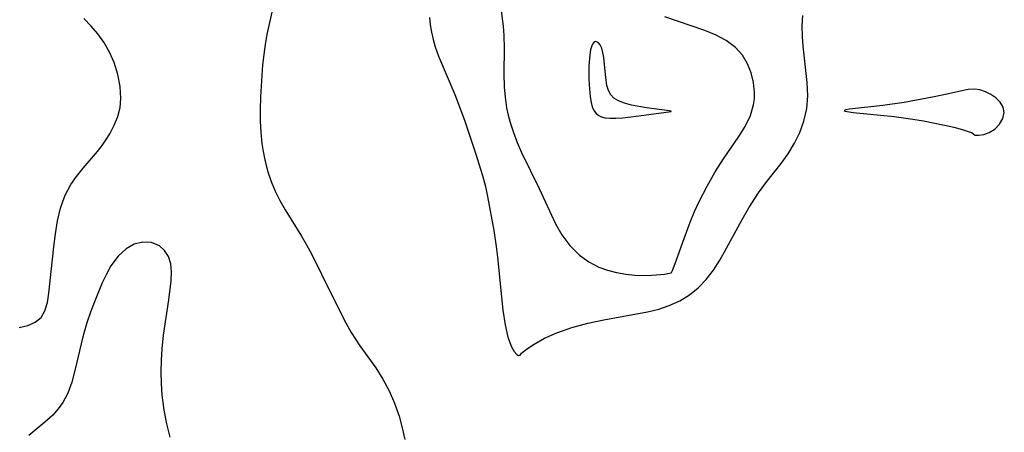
# Model space of a CAD drawing. Header units: inches. Extents: x 1073367 to 1082519, y 1569854 to 1574957.
# Tile 74 of 256: x 1074562 to 1074693, y 1573271 to 1573326. Entities that reach past the tile are written whole.
import ezdxf

# ---------------------------------------------------------------- set-up
doc = ezdxf.new("R2010")
doc.units = ezdxf.units.IN
doc.header["$MEASUREMENT"] = 0
doc.layers.add('CGG_CurvaNivelLidar_v1', color=7, linetype='Continuous', lineweight=30, true_color=0x008008)

msp = doc.modelspace()

# ---------------------------------------------------------------- linework, layer by layer
at = {"layer": 'CGG_CurvaNivelLidar_v1'}
for points in [[(1074625.7375, 1573328.7189, 67), (1074626.2504, 1573324.6796, 67), (1074626.3458, 1573323.4304, 67), (1074626.3825, 1573321.7646, 67), (1074626.3428, 1573318.3732, 67), (1074626.3881, 1573316.6629, 67), (1074626.5126, 1573315.2748, 67), (1074626.7272, 1573313.8931, 67), (1074626.9385, 1573312.9138, 67), (1074627.1963, 1573311.9434, 67), (1074627.6286, 1573310.606, 67), (1074628.1338, 1573309.2896, 67), (1074628.7008, 1573307.9953, 67), (1074631.0427, 1573303.2386, 67), (1074633.2072, 1573298.5759, 67), (1074634.017, 1573297.1209, 67), (1074635.0688, 1573295.7077, 67), (1074636.3635, 1573294.4272, 67), (1074637.587, 1573293.5439, 67), (1074638.9388, 1573292.8368, 67), (1074640.0788, 1573292.4146, 67), (1074641.2497, 1573292.1077, 67), (1074642.4757, 1573291.8962, 67), (1074643.6711, 1573291.7802, 67), (1074645.2151, 1573291.7439, 67), (1074646.5542, 1573291.8054, 67), (1074647.6043, 1573291.9143, 67), (1074648.5, 1573292.0809, 67), (1074648.5541, 1573292.1302, 67), (1074648.6808, 1573292.3935, 67), (1074649.0263, 1573293.2959, 67), (1074650.1899, 1573296.6319, 67), (1074651.0001, 1573298.7715, 67), (1074651.5835, 1573300.1644, 67), (1074652.2317, 1573301.5786, 67), (1074653.2364, 1573303.5392, 67), (1074654.3132, 1573305.4175, 67), (1074655.4065, 1573307.1504, 67), (1074657.4472, 1573310.104, 67), (1074658.2814, 1573311.4312, 67), (1074658.9753, 1573312.8466, 67), (1074659.3978, 1573314.2734, 67), (1074659.5011, 1573315.0763, 67), (1074659.5181, 1573315.8832, 67), (1074659.3827, 1573317.2016, 67), (1074659.064, 1573318.4867, 67), (1074658.5718, 1573319.7079, 67), (1074657.9033, 1573320.8312, 67), (1074657.0076, 1573321.8517, 67), (1074655.7698, 1573322.7703, 67), (1074654.4297, 1573323.4745, 67), (1074652.9637, 1573324.0821, 67), (1074647.6707, 1573325.9019, 67)], [(1074595.8391, 1573327.2896, 66), (1074594.9986, 1573323.5454, 66), (1074594.7697, 1573322.2474, 66), (1074594.5868, 1573320.9192, 66), (1074594.4496, 1573319.5718, 66), (1074594.1737, 1573315.3408, 66), (1074594.1002, 1573313.5991, 66), (1074594.1087, 1573312.1198, 66), (1074594.1898, 1573310.6412, 66), (1074594.3456, 1573309.1705, 66), (1074594.5043, 1573308.131, 66), (1074594.7748, 1573306.7697, 66), (1074595.1212, 1573305.4329, 66), (1074595.5565, 1573304.1287, 66), (1074596.0944, 1573302.857, 66), (1074596.7216, 1573301.6255, 66), (1074597.4303, 1573300.4123, 66), (1074599.5931, 1573296.9363, 66), (1074600.2678, 1573295.7714, 66), (1074600.9037, 1573294.5886, 66), (1074602.2524, 1573291.9235, 66), (1074604.7716, 1573286.7667, 66), (1074605.4394, 1573285.4749, 66), (1074606.1433, 1573284.2217, 66), (1074606.7094, 1573283.3052, 66), (1074607.3052, 1573282.4224, 66), (1074609.413, 1573279.5138, 66), (1074610.3482, 1573278.0521, 66), (1074611.1856, 1573276.5179, 66), (1074611.9064, 1573274.8679, 66), (1074612.497, 1573273.1487, 66), (1074612.9141, 1573271.6234, 66), (1074613.2693, 1573270.071, 66)], [(1074562.232, 1573284.8435, 66), (1074563.3786, 1573285.1169, 66), (1074564.3612, 1573285.5471, 66), (1074565.1281, 1573286.1739, 66), (1074565.6552, 1573287.0576, 66), (1074565.9783, 1573288.1433, 66), (1074566.1778, 1573289.3822, 66), (1074566.8094, 1573295.4992, 66), (1074567.0248, 1573297.2325, 66), (1074567.3176, 1573298.9467, 66), (1074567.7173, 1573300.6107, 66), (1074567.997, 1573301.4926, 66), (1074568.336, 1573302.3443, 66), (1074569.0866, 1573303.736, 66), (1074569.8251, 1573304.8049, 66), (1074570.7201, 1573305.9241, 66), (1074572.5855, 1573308.108, 66), (1074573.2262, 1573308.9204, 66), (1074573.7563, 1573309.6747, 66), (1074574.239, 1573310.4532, 66), (1074574.8273, 1573311.5812, 66), (1074575.288, 1573312.7445, 66), (1074575.5896, 1573313.9404, 66), (1074575.7039, 1573315.0957, 66), (1074575.6191, 1573316.6967, 66), (1074575.3038, 1573318.3012, 66), (1074574.795, 1573319.8843, 66), (1074574.1955, 1573321.2473, 66), (1074573.4455, 1573322.547, 66), (1074572.645, 1573323.6326, 66), (1074571.7466, 1573324.6723, 66), (1074570.7843, 1573325.6908, 66)], [(1074616.5222, 1573325.817, 66.5), (1074616.6187, 1573324.8426, 66.5), (1074616.77, 1573323.8677, 66.5), (1074616.9856, 1573322.8953, 66.5), (1074617.2651, 1573321.9305, 66.5), (1074617.7187, 1573320.6817, 66.5), (1074619.8694, 1573315.6538, 66.5), (1074621.1509, 1573312.2383, 66.5), (1074622.6199, 1573307.9074, 66.5), (1074623.5177, 1573304.9594, 66.5), (1074623.9066, 1573303.4769, 66.5), (1074624.1966, 1573302.1851, 66.5), (1074625.0312, 1573297.6899, 66.5), (1074625.355, 1573295.5571, 66.5), (1074625.5257, 1573294.1355, 66.5), (1074626.2407, 1573287.1317, 66.5), (1074626.5263, 1573285.2263, 66.5), (1074626.8996, 1573283.5907, 66.5), (1074627.3544, 1573282.3253, 66.5), (1074627.7129, 1573281.6862, 66.5), (1074628.0603, 1573281.2953, 66.5), (1074628.3033, 1573281.1682, 66.5), (1074628.5, 1573281.2075, 66.5), (1074628.6797, 1573281.4603, 66.5), (1074629.3533, 1573282.0014, 66.5), (1074630.37, 1573282.6785, 66.5), (1074631.7196, 1573283.4344, 66.5), (1074633.358, 1573284.1786, 66.5), (1074635.3316, 1573284.8602, 66.5), (1074637.4843, 1573285.4295, 66.5), (1074639.5981, 1573285.8844, 66.5), (1074645.366, 1573286.9484, 66.5), (1074646.842, 1573287.2994, 66.5), (1074648.2395, 1573287.7616, 66.5), (1074649.613, 1573288.3923, 66.5), (1074650.8931, 1573289.1759, 66.5), (1074652.062, 1573290.1131, 66.5), (1074653.119, 1573291.2192, 66.5), (1074654.0666, 1573292.4508, 66.5), (1074654.9265, 1573293.775, 66.5), (1074655.5595, 1573294.8739, 66.5), (1074657.859, 1573299.1387, 66.5), (1074658.7542, 1573300.6816, 66.5), (1074660.0407, 1573302.6428, 66.5), (1074661.0241, 1573303.9562, 66.5), (1074663.0242, 1573306.5153, 66.5), (1074663.9527, 1573307.8174, 66.5), (1074664.7962, 1573309.2026, 66.5), (1074665.5063, 1573310.6358, 66.5), (1074666.059, 1573312.1114, 66.5), (1074666.445, 1573313.7895, 66.5), (1074666.565, 1573315.4809, 66.5), (1074666.496, 1573317.2044, 66.5), (1074665.9679, 1573322.0075, 66.5), (1074665.8697, 1573323.3078, 66.5), (1074665.8375, 1573324.7105, 66.5), (1074665.9114, 1573326.0927, 66.5)], [(1074582.197, 1573270.3877, 66), (1074581.7514, 1573272.156, 66), (1074581.4045, 1573273.9402, 66), (1074581.2683, 1573274.9375, 66), (1074581.1682, 1573275.9406, 66), (1074581.0729, 1573277.4684, 66), (1074581.0402, 1573279.0013, 66), (1074581.0691, 1573280.5335, 66), (1074581.1614, 1573282.0583, 66), (1074581.3505, 1573283.8338, 66), (1074582.0539, 1573288.5123, 66), (1074582.3641, 1573291.035, 66), (1074582.406, 1573292.2057, 66), (1074582.2933, 1573293.2763, 66), (1074581.9757, 1573294.2285, 66), (1074581.4679, 1573295.0283, 66), (1074580.7946, 1573295.6369, 66), (1074579.7469, 1573296.0771, 66), (1074578.5691, 1573296.1394, 66), (1074577.4563, 1573295.8555, 66), (1074576.3833, 1573295.2578, 66), (1074575.3177, 1573294.2632, 66), (1074574.3825, 1573292.9869, 66), (1074573.7851, 1573291.9259, 66), (1074573.238, 1573290.7819, 66), (1074572.1844, 1573288.2506, 66), (1074571.6737, 1573286.8885, 66), (1074571.2034, 1573285.4999, 66), (1074570.6671, 1573283.6478, 66), (1074569.6201, 1573279.1933, 66), (1074569.1931, 1573277.6433, 66), (1074568.6609, 1573276.1933, 66), (1074568.0195, 1573274.9669, 66), (1074567.3936, 1573274.1012, 66), (1074566.6717, 1573273.2993, 66), (1074565.6384, 1573272.342, 66), (1074563.5119, 1573270.5819, 66)]]:
    msp.add_polyline3d(points, dxfattribs=at)
for points in [[(1074648.5, 1573313.4094, 67.5), (1074648.4954, 1573313.4342, 67.5), (1074648.251, 1573313.489, 67.5), (1074645.2193, 1573313.8819, 67.5), (1074643.234, 1573314.2482, 67.5), (1074642.3168, 1573314.4941, 67.5), (1074641.526, 1573314.7917, 67.5), (1074640.919, 1573315.1485, 67.5), (1074640.4976, 1573315.5848, 67.5), (1074640.1963, 1573316.151, 67.5), (1074639.9993, 1573316.8073, 67.5), (1074639.8712, 1573317.5222, 67.5), (1074639.7851, 1573318.2706, 67.5), (1074639.5776, 1573320.5036, 67.5), (1074639.469, 1573321.1713, 67.5), (1074639.3123, 1573321.7557, 67.5), (1074639.1016, 1573322.2088, 67.5), (1074638.8414, 1573322.5123, 67.5), (1074638.6254, 1573322.6157, 67.5), (1074638.5191, 1573322.6237, 67.5), (1074638.3817, 1573322.5895, 67.5), (1074638.2221, 1573322.4735, 67.5), (1074638.0902, 1573322.2966, 67.5), (1074637.9783, 1573322.0646, 67.5), (1074637.8222, 1573321.5232, 67.5), (1074637.7177, 1573320.87, 67.5), (1074637.6145, 1573319.3587, 67.5), (1074637.6073, 1573317.7223, 67.5), (1074637.6342, 1573316.8985, 67.5), (1074637.7653, 1573315.3148, 67.5), (1074637.8874, 1573314.5913, 67.5), (1074638.0491, 1573314.0123, 67.5), (1074638.2782, 1573313.5304, 67.5), (1074638.5609, 1573313.1411, 67.5), (1074638.9075, 1573312.845, 67.5), (1074639.2873, 1573312.6716, 67.5), (1074639.7219, 1573312.5711, 67.5), (1074640.3591, 1573312.5096, 67.5), (1074641.1618, 1573312.5152, 67.5), (1074642.1105, 1573312.576, 67.5), (1074644.2268, 1573312.8043, 67.5)], [(1074688.5, 1573310.3976, 66.5), (1074688.7047, 1573310.286, 66.5), (1074689.1798, 1573310.2672, 66.5), (1074689.8278, 1573310.3605, 66.5), (1074690.5483, 1573310.601, 66.5), (1074691.3037, 1573311.0625, 66.5), (1074691.9412, 1573311.7025, 66.5), (1074692.384, 1573312.4577, 66.5), (1074692.5578, 1573313.2526, 66.5), (1074692.4223, 1573313.9846, 66.5), (1074692.0301, 1573314.639, 66.5), (1074691.4486, 1573315.1795, 66.5), (1074690.77, 1573315.6278, 66.5), (1074690.0631, 1573315.9834, 66.5), (1074689.3222, 1573316.2341, 66.5), (1074688.5541, 1573316.346, 66.5), (1074687.7638, 1573316.2978, 66.5), (1074686.9448, 1573316.14, 66.5), (1074685.1856, 1573315.7217, 66.5), (1074683.2831, 1573315.3189, 66.5), (1074679.3084, 1573314.5948, 66.5), (1074676.4838, 1573314.1914, 66.5), (1074672.0593, 1573313.6806, 66.5), (1074671.5799, 1573313.5944, 66.5), (1074671.3766, 1573313.5109, 66.5), (1074671.5161, 1573313.4291, 66.5), (1074672.5781, 1573313.2679, 66.5), (1074677.9945, 1573312.7398, 66.5), (1074680.4371, 1573312.3842, 66.5), (1074681.8573, 1573312.1446, 66.5), (1074684.649, 1573311.6018, 66.5), (1074685.8975, 1573311.3152, 66.5), (1074686.9666, 1573311.0317, 66.5), (1074687.7961, 1573310.7655, 66.5), (1074688.2087, 1573310.5997, 66.5), (1074688.4511, 1573310.472, 66.5)]]:
    msp.add_polyline3d(points, close=True, dxfattribs=at)

doc.saveas('drawing.dxf')
